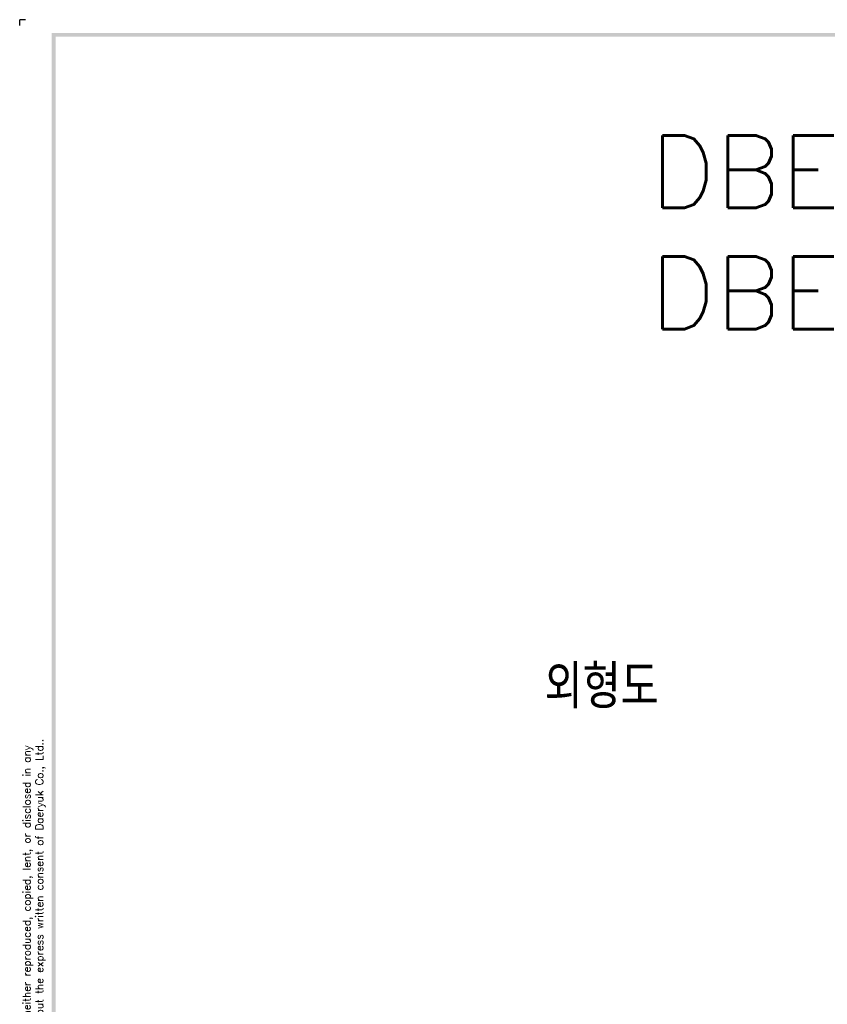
# Model space of a CAD drawing. Extents: x -28 to 1048, y -170 to 585.
# Tile 2 of 6: x -28 to 250, y 246 to 585. Entities that reach past the tile are written whole.
import ezdxf

# ---------------------------------------------------------------- set-up
doc = ezdxf.new("R2010")
doc.units = 0
doc.header["$MEASUREMENT"] = 0
for name, color, linetype in [('di', 3, 'CONTINUOUS'), ('DIM', 3, 'CONTINUOUS'), ('dwg', 7, 'CONTINUOUS')]:
    doc.layers.add(name, color=color, linetype=linetype)
doc.styles.get("Standard").update_dxf_attribs({"font": 'romans.shx', "height": 2, "bigfont": 'hgs.shx'})

msp = doc.modelspace()

# ---------------------------------------------------------------- linework, layer by layer
at = {"layer": 'di'}
for p in [(-26.177, 585.003), (-28.127, 583.053)]:
    msp.add_line(p, (-28.127, 585.003), dxfattribs=at)
at = {"layer": 'dwg'}
for points in [[(-17.077, 580.453), (-15.777, 579.153), (1043.723, 580.453), (1042.423, 579.153)], [(-17.077, -165.747), (-15.777, -165.097), (-17.077, 580.453), (-15.777, 579.153)]]:
    msp.add_trace(points, dxfattribs=at)

# ---------------------------------------------------------------- texts
at = {"layer": 'di', "insert": (152.576, 362.878), "char_height": 15, "width": 74.93994, "attachment_point": 1}
msp.add_mtext('{\\Fromans,hgs|c129;외형도}', dxfattribs=at)
at = {"layer": 'di', "insert": (-23.101, 205.832), "char_height": 2.6, "width": 284.39578, "attachment_point": 5, "rotation": 90}
msp.add_mtext('\\A1;This material and the information herein is the property of Daeryuk Co., Ltd.. They shall be neither reproduced, copied, lent, or disclosed in any\\Pway whatsoever for the use of any third party, nor used for the manufacturing purposes without the express written consent of Daeryuk Co., Ltd..', dxfattribs=at)
at = {"layer": 'DIM', "insert": (188.917, 545.176), "char_height": 25, "width": 782.77285, "attachment_point": 1}
msp.add_mtext('{\\Fromans,hgs|c129;DB}E 32,33BN\\PDBE 52,53BN', dxfattribs=at)

doc.saveas('drawing.dxf')
